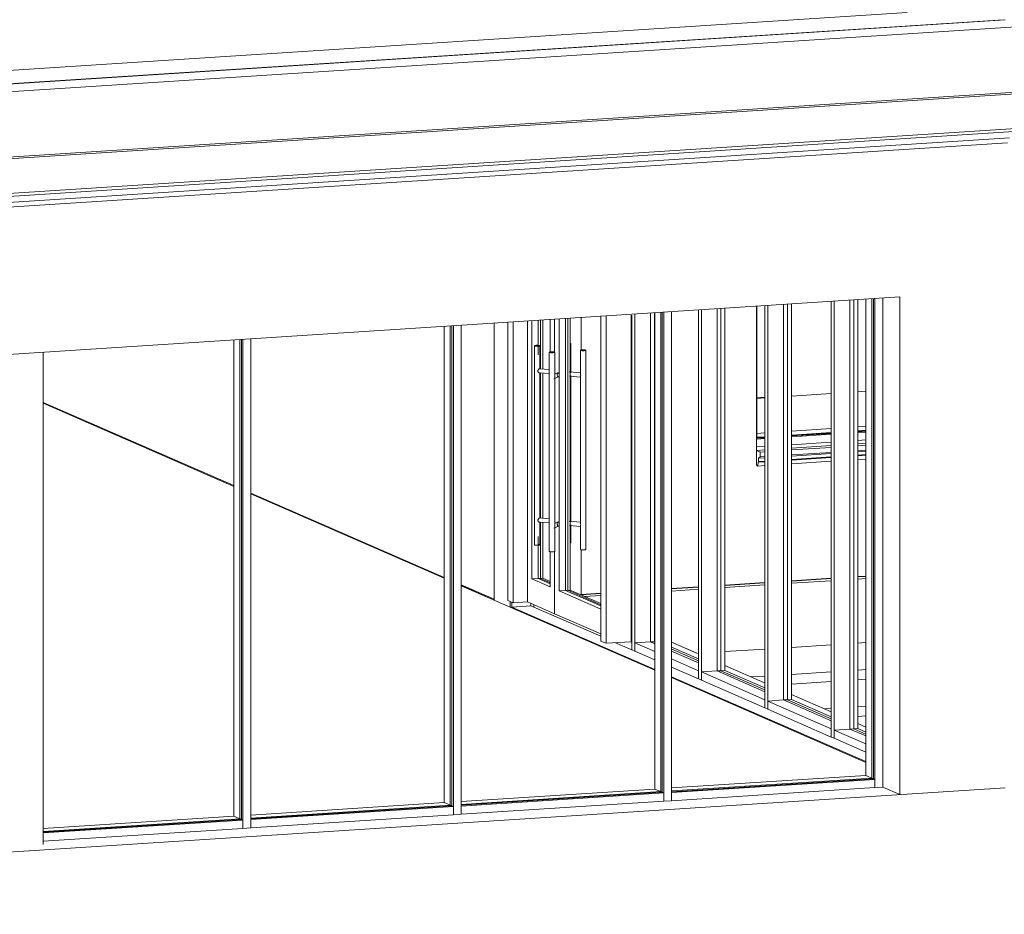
# Model space of a CAD drawing. Header units: millimetres. Extents: x -784 to 360321, y -10607 to 16514.
# Tile 83 of 95: x 322889 to 328739, y -6223 to -906. Entities that reach past the tile are written whole.
import ezdxf

# ---------------------------------------------------------------- set-up
doc = ezdxf.new("R2010")
doc.units = ezdxf.units.MM
for name, color, linetype, lineweight in [('A-AREA', 7, 'Continuous', 5), ('A-DOOR-GLAZ', 7, 'Continuous', 5), ('A-GENM', 7, 'Continuous', 5), ('A-GLAZ-CURT', 7, 'Continuous', 5), ('A-GLAZ-CWMG', 7, 'Continuous', 5), ('I-FURN', 7, 'Continuous', 5), ('S-COLS-SYMB', 7, 'Continuous', 18)]:
    doc.layers.add(name, color=color, linetype=linetype, lineweight=lineweight)
for name, color, linetype, lineweight, true_color in [('A-DOOR', 7, 'Continuous', 18, 0x7f7f7f), ('A-FLOR', 7, 'Continuous', 18, 0x7f7f7f), ('A-GLAZ', 7, 'Continuous', 18, 0x7f7f7f), ('A-WALL', 7, 'Continuous', 18, 0x7f7f7f), ('S-STRS', 7, 'Continuous', 18, 0x7f7f7f)]:
    doc.layers.add(name, color=color, linetype=linetype, lineweight=lineweight, true_color=true_color)

# ---------------------------------------------------------------- blocks, each defined once
blk = doc.blocks.new('FR_szafa - FR_szafa60-1436306-_3D_ Kopia 1 Kopia 2')
at = {"layer": 'I-FURN', "color": 252, "true_color": 0x858585}
blk.add_line((-27374, -3149.8), (-27421.5, -3152.8), dxfattribs=at)
blk = doc.blocks.new('Aluprof_MB-45_I_Alu_Window-FIX-4-panel_ENG_R-00495 - 1230 x 1480-1588573-_3D_ Kopia 1 Kopia 2')
at = {"layer": 'A-GLAZ', "color": 9, "lineweight": 9, "true_color": 0xb7b7b7}
for p, q in [((-27421.5, -3398.7), (-27421.5, -2608.7)), ((-27374, -3390.3), (-27421.5, -3393.3)), ((-26979.2, -3364.8), (-27216, -3380.1)), ((-26979.2, -3370.2), (-27216, -3385.5)), ((-26773.4, -3351.6), (-26821.2, -3354.7)), ((-26773.4, -3357), (-26821.2, -3360.1)), ((-27424.2, -3445.2), (-27374, -3442)), ((-27374, -3442), (-27424.2, -3445.2)), ((-27374, -3395.7), (-27421.5, -3398.7)), ((-27216, -3431.8), (-26979.2, -3416.6)), ((-26979.2, -3416.6), (-27216, -3431.8)), ((-26821.2, -3406.4), (-26773.4, -3403.3)), ((-26773.4, -3403.3), (-26821.2, -3406.4))]:
    blk.add_line(p, q, dxfattribs=at)
at = {"layer": 'A-GLAZ', "color": 9, "lineweight": 9, "true_color": 0xc2c2c2}
for p, q in [((-27374, -3384.6), (-27421.5, -3387.7)), ((-27421.5, -3389.3), (-27374, -3386.2)), ((-26979.2, -3359.2), (-27216, -3374.4)), ((-27216, -3376.1), (-26979.2, -3360.8)), ((-26773.4, -3345.9), (-26821.2, -3349)), ((-26821.2, -3350.6), (-26773.4, -3347.5))]:
    blk.add_line(p, q, dxfattribs=at)
blk = doc.blocks.new('Panel systemowy - Przeszklony-1834753-_3D_ Kopia 1 Kopia 2')
at = {"layer": 'A-GLAZ-CURT', "color": 253, "lineweight": 9, "true_color": 0x9f9f9f}
for p, q in [((-26868.4, -2573.1), (-26868.4, -5121.7)), ((-26868.4, -5121.7), (-26773.4, -5163.1))]:
    blk.add_line(p, q, dxfattribs=at)
at = {"layer": 'A-GLAZ-CURT', "color": 9, "lineweight": 9, "true_color": 0xb7b7b7}
for p, q in [((-26845, -5120.1), (-26845, -2571.6)), ((-26868.4, -5121.7), (-26845, -5120.1)), ((-26773.4, -5151.4), (-26845, -5120.1))]:
    blk.add_line(p, q, dxfattribs=at)
blk = doc.blocks.new('Panel systemowy - Przeszklony-1834754-_3D_ Kopia 1 Kopia 2')
at = {"layer": 'A-GLAZ-CURT', "color": 253, "lineweight": 9, "true_color": 0x9f9f9f}
for p, q in [((-28052.8, -2649.4), (-28052.8, -4604.3)), ((-28052.8, -4604.3), (-28028.3, -4615)), ((-27927.8, -4658.8), (-27768.8, -4728.3))]:
    blk.add_line(p, q, dxfattribs=at)
at = {"layer": 'A-GLAZ-CURT', "color": 9, "lineweight": 9, "true_color": 0xb7b7b7}
for p, q in [((-28029.4, -4602.8), (-28029.4, -2647.9)), ((-28052.8, -4604.3), (-28029.4, -4602.8)), ((-27768.8, -4716.6), (-27926.8, -4647.6))]:
    blk.add_line(p, q, dxfattribs=at)
blk = doc.blocks.new('ARC_DOOR_DOUBLE_CURTIN WALL - ARC_DOOR_DOUBLE_CURTIN WALL-1781457-_3D_ Kopia 1 Kopia 2')
at = {"layer": 'A-DOOR', "color": 253, "lineweight": 9, "true_color": 0xa6a6a6}
for p, q in [((-28692.7, -2983), (-28692.7, -2690.6)), ((-28531.1, -4296.4), (-28531.1, -2680.2)), ((-28526.6, -3005.5), (-28526.6, -2831.9)), ((-28469.7, -2870.7), (-28469.7, -3008.1)), ((-28437.7, -4053.7), (-28437.7, -2870.7)), ((-28692.7, -3870.3), (-28692.7, -3005.7)), ((-28467.3, -3005.1), (-28537.4, -2999.8)), ((-28535.3, -3025.1), (-28469.1, -3030)), ((-28526.6, -3892.7), (-28526.6, -3020.2)), ((-28469.7, -3029.1), (-28469.7, -3895.3)), ((-28692.7, -4225.7), (-28692.7, -3892.9)), ((-28467.3, -3892.3), (-28537.4, -3887.1)), ((-28535.3, -3912.3), (-28469.1, -3917.2)), ((-28526.6, -4014.9), (-28526.6, -3907.4)), ((-28469.7, -3916.4), (-28469.7, -4053.7)), ((-28526.7, -4014.6), (-28526.6, -4014.9)), ((-28720.7, -4227.5), (-28692.7, -4225.7)), ((-28649.8, -4244.5), (-28692.7, -4225.7)), ((-28559.1, -4298.2), (-28531.1, -4296.4)), ((-28348.8, -4376), (-28531.1, -4296.4))]:
    blk.add_line(p, q, dxfattribs=at)
at = {"layer": 'A-DOOR', "color": 253, "lineweight": 9, "true_color": 0x9f9f9f}
for p, q in [((-28650.2, -2687.9), (-28650.2, -2884.5)), ((-28623.3, -2883.4), (-28623.3, -2686.1)), ((-28623.3, -2686.1), (-28623.3, -2883.4)), ((-28596.4, -4300.6), (-28596.4, -2684.4)), ((-28348.8, -2668.5), (-28348.8, -4598.7)), ((-28317.6, -4612.3), (-28317.6, -2666.4)), ((-28168.3, -4602.7), (-28168.3, -2661.2)), ((-28900.2, -2704), (-28900.2, -4357.9)), ((-28869, -4371.5), (-28869, -2702)), ((-28785, -2696.6), (-28785, -4366.1)), ((-28758.1, -4229.9), (-28758.1, -2694.8)), ((-28743.5, -2843.8), (-28743.5, -4026.8)), ((-28711.5, -2981.2), (-28711.5, -2843.8)), ((-28654.6, -2882.6), (-28654.6, -4065.6)), ((-28622.6, -4065.6), (-28622.6, -2882.6)), ((-28653.5, -2984.7), (-28712.1, -2980.3)), ((-28714.4, -3005.2), (-28712.5, -3004.9)), ((-28714, -3005.2), (-28653.5, -3009.7)), ((-28711.5, -3868.4), (-28711.5, -3002.2)), ((-28628, -3039.9), (-28599.3, -3029.1)), ((-28604.2, -3004.2), (-28624.2, -3011.7)), ((-28714.4, -3892.4), (-28712.5, -3892.2)), ((-28714, -3892.5), (-28653.2, -3897)), ((-28653.2, -3871.9), (-28712.1, -3867.5)), ((-28711.5, -4026.8), (-28711.5, -3889.5)), ((-28628, -3927.1), (-28599.3, -3916.3)), ((-28604.2, -3891.5), (-28624, -3898.9)), ((-28650.2, -4067.5), (-28650.2, -4277.1)), ((-28641.1, -4068.3), (-28645.1, -4068.1)), ((-28623.3, -4436.7), (-28623.3, -4066.3)), ((-28623.3, -4066.3), (-28623.3, -4436.7)), ((-28758.1, -4229.9), (-28720.7, -4227.5)), ((-28650.2, -4277.1), (-28758.1, -4229.9)), ((-28596.4, -4300.6), (-28559.1, -4298.2)), ((-28348.8, -4408.7), (-28596.4, -4300.6)), ((-28900.2, -4357.9), (-28869, -4371.5)), ((-28869, -4371.5), (-28785, -4366.1)), ((-28785, -4366.1), (-28623.3, -4436.7)), ((-28623.3, -4436.7), (-28348.8, -4556.6)), ((-28348.8, -4598.7), (-28317.6, -4612.3)), ((-28317.6, -4612.3), (-28168.3, -4602.7))]:
    blk.add_line(p, q, dxfattribs=at)
for points in [[(-28733.2, -2841.3, 0), (-28736.9, -2841.6, 0), (-28739.9, -2842.1, 0), (-28742.1, -2842.7, 0), (-28743.3, -2843.4, 0), (-28743.4, -2844.1, 0), (-28742.4, -2844.8, 0), (-28740.4, -2845.4, 0), (-28737.6, -2845.9, 0), (-28734, -2846.3, 0), (-28730, -2846.5, 0), (-28725.8, -2846.5, 0), (-28721.7, -2846.3, 0)], [(-28721.7, -2846.3, 0), (-28718.1, -2846, 0), (-28715, -2845.5, 0), (-28712.9, -2844.9, 0), (-28711.7, -2844.2, 0), (-28711.6, -2843.5, 0), (-28712.5, -2842.8, 0), (-28714.5, -2842.2, 0), (-28717.4, -2841.7, 0), (-28721, -2841.4, 0), (-28725, -2841.2, 0), (-28729.2, -2841.1, 0), (-28733.2, -2841.3, 0)], [(-28644.3, -2880.1, 0), (-28648, -2880.5, 0), (-28651, -2881, 0), (-28653.2, -2881.6, 0), (-28654.4, -2882.2, 0), (-28654.5, -2882.9, 0), (-28653.5, -2883.6, 0), (-28651.5, -2884.2, 0), (-28648.6, -2884.7, 0), (-28645.1, -2885.1, 0), (-28641.1, -2885.3, 0), (-28636.9, -2885.3, 0), (-28632.8, -2885.2, 0)], [(-28632.8, -2885.2, 0), (-28629.2, -2884.8, 0), (-28626.1, -2884.3, 0), (-28624, -2883.7, 0), (-28622.8, -2883.1, 0), (-28622.7, -2882.4, 0), (-28623.6, -2881.7, 0), (-28625.6, -2881.1, 0), (-28628.5, -2880.6, 0), (-28632.1, -2880.2, 0), (-28636.1, -2880, 0), (-28640.3, -2880, 0), (-28644.3, -2880.1, 0)], [(-28711.5, -2981.2, 0), (-28711.6, -2980.6, 0), (-28712.5, -2980.3, 0), (-28714.4, -2981.3, 0), (-28716.8, -2983.2, 0), (-28719.4, -2985.8, 0), (-28721.7, -2988.9, 0)], [(-28721.7, -2988.9, 0), (-28723, -2991.5, 0), (-28723.4, -2994.3, 0)], [(-28723.4, -2994.3, 0), (-28723, -2997, 0), (-28721.7, -2999.4, 0)], [(-28721.7, -2999.4, 0), (-28719.4, -3002.2, 0), (-28716.8, -3004.2, 0)], [(-28595.4, -3019.4, 0), (-28595.6, -3016.8, 0), (-28596, -3014.2, 0), (-28596.6, -3011.6, 0), (-28597.5, -3009.3, 0), (-28598.6, -3007.4, 0), (-28599.8, -3005.8, 0), (-28601.1, -3004.7, 0), (-28602.4, -3004.1, 0), (-28603.7, -3004.1, 0), (-28604.9, -3004.6, 0), (-28606, -3005.6, 0), (-28606.9, -3007.2, 0), (-28607.6, -3009.1, 0), (-28608, -3011.4, 0), (-28608.1, -3013.9, 0)], [(-28608.1, -3013.9, 0), (-28608, -3016.5, 0), (-28607.6, -3019.1, 0), (-28606.9, -3021.7, 0), (-28606, -3024, 0), (-28604.9, -3025.9, 0), (-28603.7, -3027.5, 0), (-28602.4, -3028.6, 0), (-28601.1, -3029.2, 0), (-28599.8, -3029.2, 0), (-28598.6, -3028.7, 0), (-28597.5, -3027.7, 0), (-28596.6, -3026.1, 0), (-28596, -3024.2, 0), (-28595.6, -3021.9, 0), (-28595.4, -3019.4, 0)], [(-28721.7, -3876.2, 0), (-28723, -3878.7, 0), (-28723.4, -3881.5, 0)], [(-28723.4, -3881.5, 0), (-28723, -3884.3, 0), (-28721.7, -3886.7, 0)], [(-28711.5, -3868.4, 0), (-28711.6, -3867.8, 0), (-28712.5, -3867.6, 0), (-28714.4, -3868.5, 0), (-28716.8, -3870.4, 0), (-28719.4, -3873.1, 0), (-28721.7, -3876.2, 0)], [(-28721.7, -3886.7, 0), (-28719.4, -3889.4, 0), (-28716.8, -3891.4, 0)], [(-28595.4, -3906.7, 0), (-28595.6, -3904, 0), (-28596, -3901.4, 0), (-28596.6, -3898.9, 0), (-28597.5, -3896.6, 0), (-28598.6, -3894.6, 0), (-28599.8, -3893, 0), (-28601.1, -3891.9, 0), (-28602.4, -3891.3, 0), (-28603.7, -3891.3, 0), (-28604.9, -3891.8, 0), (-28606, -3892.9, 0), (-28606.9, -3894.4, 0), (-28607.6, -3896.4, 0), (-28608, -3898.6, 0), (-28608.1, -3901.1, 0)], [(-28608.1, -3901.1, 0), (-28608, -3903.7, 0), (-28607.6, -3906.4, 0), (-28606.9, -3908.9, 0), (-28606, -3911.2, 0), (-28604.9, -3913.2, 0), (-28603.7, -3914.8, 0), (-28602.4, -3915.9, 0), (-28601.1, -3916.4, 0), (-28599.8, -3916.5, 0), (-28598.6, -3915.9, 0), (-28597.5, -3914.9, 0), (-28596.6, -3913.4, 0), (-28596, -3911.4, 0), (-28595.6, -3909.2, 0), (-28595.4, -3906.7, 0)], [(-28721.7, -4029.3, 0), (-28725.8, -4029.5, 0), (-28730, -4029.5, 0), (-28734, -4029.3, 0), (-28737.6, -4028.9, 0), (-28740.4, -4028.4, 0), (-28742.4, -4027.8, 0), (-28743.4, -4027.1, 0), (-28743.5, -4026.8, 0)], [(-28721, -4024.3, 0), (-28717.4, -4024.7, 0), (-28714.5, -4025.2, 0), (-28712.5, -4025.8, 0), (-28711.6, -4026.5, 0), (-28711.7, -4027.2, 0), (-28712.9, -4027.9, 0), (-28715, -4028.5, 0), (-28718.1, -4029, 0), (-28721.7, -4029.3, 0)], [(-28645.1, -4068.1, 0), (-28648.6, -4067.7, 0), (-28651.5, -4067.2, 0), (-28653.5, -4066.6, 0), (-28654.5, -4065.9, 0), (-28654.6, -4065.6, 0)], [(-28632.8, -4068.1, 0), (-28636.9, -4068.3, 0), (-28641.1, -4068.3, 0)], [(-28622.7, -4065.4, 0), (-28622.8, -4066.1, 0), (-28624, -4066.7, 0), (-28626.1, -4067.3, 0), (-28629.2, -4067.8, 0), (-28632.8, -4068.1, 0)]]:
    blk.add_polyline3d(points, dxfattribs=at)
at = {"layer": 'A-DOOR', "color": 253, "lineweight": 9, "true_color": 0xa6a6a6}
for points in [[(-28530.2, -2833.6, 0), (-28528, -2833, 0), (-28526.8, -2832.3, 0), (-28526.7, -2831.6, 0), (-28527.7, -2830.9, 0), (-28529.7, -2830.3, 0)], [(-28459.5, -2868.2, 0), (-28463.1, -2868.6, 0), (-28466.2, -2869, 0), (-28468.4, -2869.6, 0), (-28469.5, -2870.3, 0), (-28469.7, -2871, 0), (-28468.7, -2871.7, 0), (-28466.7, -2872.3, 0), (-28463.8, -2872.8, 0), (-28460.2, -2873.2, 0), (-28456.2, -2873.4, 0), (-28452.1, -2873.4, 0), (-28448, -2873.2, 0)], [(-28448, -2873.2, 0), (-28444.3, -2872.9, 0), (-28441.3, -2872.4, 0), (-28439.1, -2871.8, 0), (-28437.9, -2871.2, 0), (-28437.8, -2870.5, 0), (-28438.8, -2869.8, 0), (-28440.8, -2869.2, 0), (-28443.7, -2868.7, 0), (-28447.2, -2868.3, 0), (-28451.2, -2868.1, 0), (-28455.4, -2868.1, 0), (-28459.5, -2868.2, 0)], [(-28531.3, -3007.4, 0), (-28530.6, -3010, 0), (-28530.2, -3012.6, 0), (-28530.1, -3015.2, 0)], [(-28530.1, -3015.2, 0), (-28530.2, -3017.7, 0), (-28530.6, -3020, 0), (-28531.3, -3021.9, 0)], [(-28467.9, -3019.8, 0), (-28468.4, -3015.9, 0), (-28469.1, -3012.4, 0), (-28469.7, -3009.3, 0), (-28469.6, -3006.8, 0), (-28468.7, -3005.4, 0)], [(-28469.7, -3028.5, 0), (-28469.1, -3026.4, 0), (-28468.4, -3023.5, 0), (-28467.9, -3019.8, 0)], [(-28531.3, -3894.7, 0), (-28530.6, -3897.2, 0), (-28530.2, -3899.8, 0), (-28530.1, -3902.5, 0)], [(-28530.1, -3902.5, 0), (-28530.2, -3905, 0), (-28530.6, -3907.2, 0), (-28531.3, -3909.2, 0)], [(-28467.9, -3907.1, 0), (-28468.4, -3903.2, 0), (-28469.1, -3899.6, 0), (-28469.7, -3896.5, 0)], [(-28468.7, -3917.2, 0), (-28469.6, -3917, 0), (-28469.7, -3915.7, 0), (-28469.1, -3913.6, 0), (-28468.4, -3910.7, 0), (-28467.9, -3907.1, 0)], [(-28526.6, -4014.9, 0), (-28526.8, -4015.3, 0), (-28528, -4016, 0), (-28530.2, -4016.6, 0)], [(-28448, -4056.2, 0), (-28452.1, -4056.4, 0), (-28456.2, -4056.4, 0), (-28460.2, -4056.2, 0), (-28463.8, -4055.8, 0), (-28466.7, -4055.3, 0), (-28468.7, -4054.7, 0), (-28469.7, -4054, 0), (-28469.5, -4053.3, 0), (-28468.4, -4052.6, 0)], [(-28437.8, -4053.5, 0), (-28437.9, -4054.2, 0), (-28439.1, -4054.8, 0), (-28441.3, -4055.4, 0), (-28444.3, -4055.9, 0), (-28448, -4056.2, 0)]]:
    blk.add_polyline3d(points, dxfattribs=at)
at = {"layer": 'A-DOOR-GLAZ', "color": 253, "lineweight": 9, "true_color": 0x9f9f9f}
for p, q in [((-28559.1, -2682), (-28559.1, -4298.2)), ((-28720.7, -2692.4), (-28720.7, -2898.2)), ((-28720.7, -3977.2), (-28720.7, -4227.5)), ((-28720.7, -4227.5), (-28650, -4258.4)), ((-28559.1, -4298.2), (-28348.8, -4390))]:
    blk.add_line(p, q, dxfattribs=at)
at = {"layer": 'A-DOOR-GLAZ', "color": 253, "lineweight": 9, "true_color": 0xa6a6a6}
for p, q in [((-28545.1, -2681.1), (-28545.1, -4297.3)), ((-28706.7, -2691.5), (-28706.7, -2981.9)), ((-28706.7, -3004.8), (-28706.7, -3869.1)), ((-28706.7, -3892), (-28706.7, -4226.6)), ((-28720.7, -4227.5), (-28706.7, -4226.6)), ((-28706.7, -4226.6), (-28652.5, -4250.3)), ((-28559.1, -4298.2), (-28545.1, -4297.3)), ((-28545.1, -4297.3), (-28348.8, -4383))]:
    blk.add_line(p, q, dxfattribs=at)
blk = doc.blocks.new('Prostokątny szpros - 50 x 150mm-1736145-_3D_ Kopia 1 Kopia 2')
at = {"layer": 'A-GLAZ-CWMG', "color": 253, "lineweight": 9, "true_color": 0x9f9f9f}
for p, q in [((-28764.1, -4375.2), (-28764.1, -4389.4)), ((-28746.1, -4383), (-28746.1, -4397.2)), ((-28746.1, -4397.2), (-28764.1, -4389.4))]:
    blk.add_line(p, q, dxfattribs=at)
blk = doc.blocks.new('Prostokątny szpros - 50 x 150mm-1834749-_3D_ Kopia 1 Kopia 2')
at = {"layer": 'A-GLAZ-CWMG', "color": 253, "lineweight": 9, "true_color": 0x9f9f9f}
for p, q in [((-26961.3, -5127.6), (-26868.4, -5121.7)), ((-26961.3, -5176.9), (-26961.3, -5127.6)), ((-26961.3, -5127.6), (-26773.4, -5209.7)), ((-26961.3, -5176.9), (-26773.4, -5259))]:
    blk.add_line(p, q, dxfattribs=at)
at = {"layer": 'A-GLAZ-CWMG', "color": 9, "lineweight": 9, "true_color": 0xb7b7b7}
for p, q in [((-26868.4, -5121.7), (-26821.2, -5118.6)), ((-26821.2, -5118.6), (-26773.4, -5139.5))]:
    blk.add_line(p, q, dxfattribs=at)
blk = doc.blocks.new('Prostokątny szpros - 50 x 150mm-V521-_3D_ Kopia 1 Kopia 2')
at = {"layer": 'A-GLAZ-CWMG', "color": 253, "lineweight": 9, "true_color": 0x9f9f9f}
for p, q in [((-27768.8, -2631.1), (-27768.8, -4824.2)), ((-27750.9, -2629.9), (-27750.9, -4832)), ((-27750.9, -4832), (-27768.8, -4824.2))]:
    blk.add_line(p, q, dxfattribs=at)
at = {"layer": 'A-GLAZ-CWMG', "color": 9, "lineweight": 9, "true_color": 0xb7b7b7}
blk.add_line((-27610.8, -2620.9), (-27610.8, -4773.7), dxfattribs=at)
blk = doc.blocks.new('Prostokątny szpros - 50 x 150mm-V522-_3D_ Kopia 1 Kopia 2')
at = {"layer": 'A-GLAZ-CWMG', "color": 253, "lineweight": 9, "true_color": 0x9f9f9f}
for p, q in [((-28163.6, -2661.2), (-28163.6, -4651.7)), ((-28145.7, -2655.4), (-28145.7, -4659.5)), ((-28145.7, -4659.5), (-28163.6, -4651.7))]:
    blk.add_line(p, q, dxfattribs=at)
blk = doc.blocks.new('Prostokątny szpros - 50 x 150mm-1834750-_3D_ Kopia 1 Kopia 2')
at = {"layer": 'A-GLAZ-CWMG', "color": 253, "lineweight": 9, "true_color": 0x9f9f9f}
for p, q in [((-28145.7, -4610.3), (-28052.8, -4604.3)), ((-28145.7, -4659.5), (-28145.7, -4610.3)), ((-28145.7, -4610.3), (-28028.3, -4661.5)), ((-28145.7, -4659.5), (-28028.3, -4710.8)), ((-27927.8, -4705.4), (-27768.8, -4774.9)), ((-27927.8, -4754.7), (-27768.8, -4824.2)), ((-27768.8, -4774.9), (-27768.8, -4824.2))]:
    blk.add_line(p, q, dxfattribs=at)
at = {"layer": 'A-GLAZ-CWMG', "color": 9, "lineweight": 9, "true_color": 0xb7b7b7}
for p, q in [((-28052.8, -4604.3), (-28028.3, -4602.7)), ((-27927.8, -4635.2), (-27768.8, -4704.7))]:
    blk.add_line(p, q, dxfattribs=at)
blk = doc.blocks.new('Prostokątny szpros - 50 x 150mm-1781456-_3D_ Kopia 1 Kopia 2')
at = {"layer": 'A-GLAZ-CWMG', "color": 253, "lineweight": 9, "true_color": 0x9f9f9f}
for p, q in [((-28746.1, -4397.2), (-28746.1, -4383)), ((-28746.1, -4397.2), (-28348.8, -4570.8)), ((-28261.9, -4608.8), (-28163.6, -4651.7)), ((-28163.6, -4602.4), (-28163.6, -4651.7))]:
    blk.add_line(p, q, dxfattribs=at)
blk = doc.blocks.new('Panel systemowy - Przeszklony-1769685-_3D_ Kopia 1 Kopia 2')
at = {"layer": 'A-GLAZ-CURT', "color": 250, "true_color": 0x404040}
for p, q in [((-26737.7, -2564.7), (-26737.7, -5412.9)), ((-26737.7, -5412.9), (-27927.8, -5489.6)), ((-26737.7, -5412.9), (-26728.8, -5416.8))]:
    blk.add_line(p, q, dxfattribs=at)
at = {"layer": 'A-GLAZ-CURT'}
for p, q in [((-26728.8, -5416.8), (-26728.8, -2564.1)), ((-27927.8, -5494.1), (-26728.8, -5416.8))]:
    blk.add_line(p, q, dxfattribs=at)
blk = doc.blocks.new('Panel systemowy - Przeszklony-1765351-_3D_ Kopia 1 Kopia 2')
at = {"layer": 'A-GLAZ-CURT', "color": 250, "true_color": 0x404040}
for p, q in [((-27992.6, -2645.5), (-27992.6, -5493.8)), ((-27992.6, -5493.8), (-29178.1, -5570.1)), ((-27992.6, -5493.8), (-27983.7, -5497.7))]:
    blk.add_line(p, q, dxfattribs=at)
at = {"layer": 'A-GLAZ-CURT'}
for p, q in [((-27983.7, -5497.7), (-27983.7, -2644.9)), ((-29178.1, -5574.6), (-27983.7, -5497.7))]:
    blk.add_line(p, q, dxfattribs=at)
blk = doc.blocks.new('Prostokątny szpros - 50 x 150mm-1736294-_3D_ Kopia 1 Kopia 2')
at = {"layer": 'A-GLAZ-CWMG', "color": 250, "true_color": 0x404040}
blk.add_line((-26773.4, -2567), (-26773.4, -5397.3), dxfattribs=at)
at = {"layer": 'A-GLAZ-CWMG'}
for p, q in [((-26719.6, -2563.5), (-26719.6, -5470.1)), ((-26672.9, -5467.1), (-26672.9, -2560.5)), ((-26672.9, -5467.1), (-26719.6, -5470.1))]:
    blk.add_line(p, q, dxfattribs=at)
blk = doc.blocks.new('Prostokątny szpros - 50 x 150mm-1736290-_3D_ Kopia 1 Kopia 2')
at = {"layer": 'A-GLAZ-CWMG', "color": 250, "true_color": 0x404040}
blk.add_line((-28028.3, -2647.8), (-28028.3, -5478.2), dxfattribs=at)
at = {"layer": 'A-GLAZ-CWMG'}
for p, q in [((-27974.5, -2644.3), (-27974.5, -5551)), ((-27927.8, -5548), (-27927.8, -2641.3)), ((-27927.8, -5548), (-27974.5, -5551))]:
    blk.add_line(p, q, dxfattribs=at)
blk = doc.blocks.new('Prostokątny szpros - 50 x 150mm-1769684-_3D_ Kopia 1 Kopia 2')
at = {"layer": 'A-GLAZ-CWMG', "color": 250, "true_color": 0x404040}
for q in [(-27927.8, -5471.7), (-26728.8, -5416.8)]:
    blk.add_line((-26773.4, -5397.3), q, dxfattribs=at)
at = {"layer": 'A-GLAZ-CWMG'}
for p, q in [((-26719.6, -5420.8), (-27927.8, -5498.7)), ((-26728.8, -5416.8), (-26719.6, -5420.8)), ((-26719.6, -5420.8), (-26719.6, -5470.1)), ((-27927.8, -5548), (-26719.6, -5470.1)), ((-27927.8, -5548), (-27927.8, -5498.7))]:
    blk.add_line(p, q, dxfattribs=at)
blk = doc.blocks.new('Prostokątny szpros - 50 x 150mm-1765347-_3D_ Kopia 1 Kopia 2')
at = {"layer": 'A-GLAZ-CWMG', "color": 250, "true_color": 0x404040}
for q in [(-29178.1, -5552.3), (-27983.7, -5497.7)]:
    blk.add_line((-28028.3, -5478.2), q, dxfattribs=at)
at = {"layer": 'A-GLAZ-CWMG'}
for p, q in [((-27983.7, -5497.7), (-27974.5, -5501.7)), ((-27974.5, -5501.7), (-29178.1, -5579.2)), ((-29178.1, -5628.5), (-27974.5, -5551)), ((-27974.5, -5501.7), (-27974.5, -5551)), ((-29178.1, -5628.5), (-29178.1, -5579.2))]:
    blk.add_line(p, q, dxfattribs=at)
blk = doc.blocks.new('Panel systemowy - Przeszklony-V528-_3D_ Kopia 1 Kopia 2')
at = {"layer": 'A-GLAZ-CURT', "color": 253, "lineweight": 9, "true_color": 0x9f9f9f}
for p, q in [((-27263.2, -2598.5), (-27263.2, -4949.2)), ((-27263.2, -4949.2), (-26979.2, -5073.2))]:
    blk.add_line(p, q, dxfattribs=at)
at = {"layer": 'A-GLAZ-CURT', "color": 9, "lineweight": 9, "true_color": 0xb7b7b7}
for p, q in [((-27239.8, -4947.7), (-27239.8, -2597)), ((-27263.2, -4949.2), (-27239.8, -4947.7)), ((-26979.2, -5061.5), (-27239.8, -4947.7))]:
    blk.add_line(p, q, dxfattribs=at)
blk = doc.blocks.new('Prostokątny szpros - 50 x 150mm-V529-_3D_ Kopia 1 Kopia 2')
at = {"layer": 'A-GLAZ-CWMG', "color": 253, "lineweight": 9, "true_color": 0x9f9f9f}
for p, q in [((-27356.1, -4955.2), (-27263.2, -4949.2)), ((-27356.1, -5004.5), (-27356.1, -4955.2)), ((-27356.1, -4955.2), (-26979.2, -5119.8)), ((-27356.1, -5004.5), (-26979.2, -5169.1)), ((-26979.2, -5119.8), (-26979.2, -5169.1))]:
    blk.add_line(p, q, dxfattribs=at)
at = {"layer": 'A-GLAZ-CWMG', "color": 9, "lineweight": 9, "true_color": 0xb7b7b7}
for p, q in [((-27263.2, -4949.2), (-27216, -4946.2)), ((-27216, -4946.2), (-26979.2, -5049.6))]:
    blk.add_line(p, q, dxfattribs=at)
blk = doc.blocks.new('Panel systemowy - Przeszklony-V533-_3D_ Kopia 1 Kopia 2')
at = {"layer": 'A-GLAZ-CURT', "color": 253, "lineweight": 9, "true_color": 0x9f9f9f}
for p, q in [((-27658, -2623.9), (-27658, -4776.7)), ((-27658, -4776.7), (-27374, -4900.8))]:
    blk.add_line(p, q, dxfattribs=at)
at = {"layer": 'A-GLAZ-CURT', "color": 9, "lineweight": 9, "true_color": 0xb7b7b7}
for p, q in [((-27634.6, -4775.2), (-27634.6, -2622.4)), ((-27658, -4776.7), (-27634.6, -4775.2)), ((-27374, -4889.1), (-27634.6, -4775.2))]:
    blk.add_line(p, q, dxfattribs=at)
blk = doc.blocks.new('Modele ogólne 1 - Modele ogólne 1-1641072-_3D_ Kopia 1 Kopia 2')
at = {"layer": 'A-GENM'}
for p, q in [((-37764.7, -1714.9), (-25610.1, -931.8)), ((-25956.4, -906), (-37610.6, -1656.8)), ((-25610.1, -1319.2), (-37764.7, -2102.3)), ((-25614.4, -1329.7), (-37762.8, -2112.3)), ((-25881.4, -1552.4), (-37643.9, -2310.1)), ((-25894.3, -1571.1), (-37638.2, -2327.7)), ((-25920.2, -1608.6), (-37626.7, -2362.8)), ((-25933.1, -1637.2), (-37620.9, -2390.2))]:
    blk.add_line(p, q, dxfattribs=at)
blk = doc.blocks.new('Prostokątny szpros - 50 x 150mm-V573-_3D_ Kopia 1 Kopia 2')
at = {"layer": 'A-GLAZ-CWMG', "color": 253, "lineweight": 9, "true_color": 0x9f9f9f}
for p, q in [((-27374, -2605.7), (-27374, -4996.6)), ((-27356.1, -2604.5), (-27356.1, -5004.5)), ((-27356.1, -5004.5), (-27374, -4996.6))]:
    blk.add_line(p, q, dxfattribs=at)
at = {"layer": 'A-GLAZ-CWMG', "color": 9, "lineweight": 9, "true_color": 0xb7b7b7}
blk.add_line((-27216, -2595.5), (-27216, -4946.2), dxfattribs=at)
blk = doc.blocks.new('Prostokątny szpros - 50 x 150mm-V574-_3D_ Kopia 1 Kopia 2')
at = {"layer": 'A-GLAZ-CWMG', "color": 9, "lineweight": 9, "true_color": 0xb7b7b7}
blk.add_line((-26821.2, -2570), (-26821.2, -5118.6), dxfattribs=at)
at = {"layer": 'A-GLAZ-CWMG', "color": 253, "lineweight": 9, "true_color": 0x9f9f9f}
for p, q in [((-26979.2, -2580.2), (-26979.2, -5169.1)), ((-26961.3, -2579.1), (-26961.3, -5176.9)), ((-26961.3, -5176.9), (-26979.2, -5169.1))]:
    blk.add_line(p, q, dxfattribs=at)
blk = doc.blocks.new('Panel systemowy - Przeszklony-V614-_3D_ Kopia 1 Kopia 2')
at = {"layer": 'A-GLAZ-CURT', "color": 250, "true_color": 0x404040}
for p, q in [((-30493.1, -2806.6), (-30493.1, -5654.9)), ((-30493.1, -5654.9), (-31661.4, -5730.1)), ((-30493.1, -5654.9), (-30484.1, -5658.8))]:
    blk.add_line(p, q, dxfattribs=at)
at = {"layer": 'A-GLAZ-CURT'}
for p, q in [((-30484.1, -5658.8), (-30484.1, -2806)), ((-31661.4, -5734.6), (-30484.1, -5658.8))]:
    blk.add_line(p, q, dxfattribs=at)
blk = doc.blocks.new('Prostokątny szpros - 50 x 150mm-1765349-_3D_ Kopia 1 Kopia 2')
at = {"layer": 'A-GLAZ-CWMG', "color": 250, "true_color": 0x404040}
for q in [(-31661.4, -5712.2), (-30484.1, -5658.8)]:
    blk.add_line((-30528.8, -5639.3), q, dxfattribs=at)
at = {"layer": 'A-GLAZ-CWMG'}
for p, q in [((-30475, -5662.8), (-31661.4, -5739.2)), ((-30484.1, -5658.8), (-30475, -5662.8)), ((-30475, -5662.8), (-30475, -5712.1)), ((-31661.4, -5788.5), (-30475, -5712.1))]:
    blk.add_line(p, q, dxfattribs=at)
blk = doc.blocks.new('Modele ogólne 6 - Modele ogólne 6-1838818-_3D_ Kopia 1 Kopia 2')
at = {"layer": 'A-GENM', "color": 8, "true_color": 0x6f6f6f}
for p, q in [((-26979.2, -3437.2), (-27216, -3452.5)), ((-26979.2, -3448), (-27216, -3463.3)), ((-26773.4, -3424), (-26821.2, -3427.1)), ((-26773.4, -3434.8), (-26821.2, -3437.8)), ((-27374, -3462.7), (-27424.2, -3465.9)), ((-27402.6, -3475.3), (-27424.2, -3465.9)), ((-27424.2, -3465.9), (-27424.2, -3548.6)), ((-27410.8, -3511.7), (-27402.6, -3504.9)), ((-27374, -3509.4), (-27410.8, -3511.7)), ((-27374, -3473.4), (-27402.6, -3475.3)), ((-27402.6, -3504.9), (-27402.6, -3475.3)), ((-27374, -3503), (-27402.6, -3504.9)), ((-26979.2, -3477.6), (-27216, -3492.8)), ((-26979.2, -3483.9), (-27216, -3499.2)), ((-26979.2, -3503.7), (-27216, -3518.9)), ((-26979.2, -3508.4), (-27216, -3523.6)), ((-26773.4, -3464.3), (-26821.2, -3467.4)), ((-26773.4, -3470.7), (-26821.2, -3473.8)), ((-26773.4, -3490.4), (-26821.2, -3493.5)), ((-26773.4, -3495.1), (-26821.2, -3498.2)), ((-27422, -3555.6), (-27414.8, -3558.7)), ((-27414.8, -3558.7), (-27414.1, -3536.4)), ((-27374, -3556.1), (-27414.8, -3558.7)), ((-27414.1, -3536.4), (-27410.8, -3531.5)), ((-27374, -3533.8), (-27414.1, -3536.4)), ((-27410.8, -3531.5), (-27410.8, -3511.7)), ((-27374, -3529.1), (-27410.8, -3531.5)), ((-26979.2, -3530.6), (-27216, -3545.9)), ((-26773.4, -3517.4), (-26821.2, -3520.5))]:
    blk.add_line(p, q, dxfattribs=at)
blk.add_polyline3d([(-27424.2, -3548.6, 0), (-27423.6, -3549.1, 0), (-27423.1, -3549.9, 0), (-27422.6, -3551.1, 0), (-27422.3, -3552.5, 0), (-27422.1, -3554, 0), (-27422, -3555.6, 0)], dxfattribs=at)
blk = doc.blocks.new('Modele ogólne 10 - Modele ogólne 10-1844524-_3D_ Kopia 1 Kopia 2')
at = {"layer": 'A-GENM', "color": 8, "true_color": 0x6f6f6f}
for p, q in [((-27374, -4251.3), (-27610.8, -4266.6)), ((-27610.8, -4281), (-27374, -4265.7)), ((-26979.2, -4225.9), (-27216, -4241.2)), ((-27216, -4255.5), (-26979.2, -4240.3)), ((-26773.4, -4212.6), (-26821.2, -4215.7)), ((-26821.2, -4230.1), (-26773.4, -4227)), ((-27768.8, -4276.8), (-27927.8, -4287)), ((-27927.8, -4301.4), (-27768.8, -4291.1))]:
    blk.add_line(p, q, dxfattribs=at)
at = {"layer": 'A-GENM', "color": 251, "true_color": 0x4f4f4f}
for p, q in [((-28348.8, -4314.1), (-28466.3, -4321.7)), ((-28443.5, -4334.6), (-28348.8, -4328.5))]:
    blk.add_line(p, q, dxfattribs=at)

msp = doc.modelspace()

# ---------------------------------------------------------------- linework, layer by layer
at = {"layer": 'A-AREA', "color": 252, "true_color": 0x858585}
msp.add_line((327268.7, -3156.4), (327316.2, -3153.4), dxfattribs=at)
at = {"layer": 'A-AREA', "color": 250, "true_color": 0x404040}
for p, q in [((323028.8, -3184.8), (324161.4, -3679.6)), ((324261.9, -3723.5), (325411.7, -4225.7)), ((325512.1, -4269.6), (325707.7, -4355)), ((325804.3, -4397.2), (326661.9, -4771.9)), ((326762.4, -4815.7), (327916.8, -5320))]:
    msp.add_line(p, q, dxfattribs=at)
at = {"layer": 'A-FLOR', "color": 250, "lineweight": 5, "true_color": 0x404040}
for p, q in [((324161.4, -3679.8), (323028.8, -3185.1)), ((325411.7, -4226), (324261.9, -3723.7)), ((326661.9, -4772.1), (325512.1, -4269.8)), ((327916.8, -5320.3), (326762.4, -4816))]:
    msp.add_line(p, q, dxfattribs=at)
at = {"layer": 'A-WALL', "color": 7, "lineweight": 5}
for p, q in [((317333.8, -1561), (328162.8, -863.4)), ((328744.2, -906.8), (317075, -1658.5)), ((317751.9, -3221.8), (328118.7, -2554)), ((328118.7, -2554), (328118.7, -5511.4)), ((328744.2, -5471.1), (317075, -6222.9)), ((328017.3, -5467.1), (328118.7, -5511.4))]:
    msp.add_line(p, q, dxfattribs=at)
at = {"layer": 'A-WALL', "color": 9, "lineweight": 9, "true_color": 0xb7b7b7}
for p, q in [((327266, -3465.9), (327266, -2608.9)), ((327711, -3437.2), (327474.2, -3452.5)), ((327916.8, -3424), (327869, -3427.1)), ((327316.2, -3462.7), (327266, -3465.9)), ((327079.4, -4266.6), (327316.2, -4251.3)), ((327316.2, -4253.1), (327079.4, -4268.4)), ((327474.2, -4241.2), (327711, -4225.9)), ((327711, -4227.7), (327474.2, -4243)), ((327869, -4215.7), (327916.8, -4212.6)), ((327916.8, -4214.4), (327869, -4217.5)), ((326762.4, -4287), (326921.4, -4276.8)), ((326921.4, -4278.6), (326762.4, -4288.8)), ((326762.4, -4605.4), (326915.8, -4672.5)), ((327079.4, -4743.9), (327313.6, -4846.2)), ((327474.2, -4916.4), (327711, -5019.8)), ((327869, -5088.8), (327916.8, -5109.7))]:
    msp.add_line(p, q, dxfattribs=at)
at = {"layer": 'A-WALL', "color": 251, "lineweight": 5, "true_color": 0x4f4f4f}
for p, q in [((326223.9, -2676), (326223.9, -2872.4)), ((326223.9, -4055.4), (326223.9, -4324.7))]:
    msp.add_line(p, q, dxfattribs=at)
at = {"layer": 'A-WALL', "color": 250, "lineweight": 5, "true_color": 0x404040}
for p, q in [((325707, -2709.3), (325707, -4355)), ((325803.8, -4397.3), (325803.8, -4363.9)), ((325813.2, -4396.7), (325813.2, -4368)), ((325926.1, -4389.4), (325813.2, -4396.7))]:
    msp.add_line(p, q, dxfattribs=at)
at = {"layer": 'A-WALL', "color": 9, "lineweight": 9, "true_color": 0xc2c2c2}
for p, q in [((327474.2, -3143.2), (327711, -3127.9)), ((327869, -3117.8), (327916.8, -3114.7)), ((327869, -3326.4), (327916.8, -3323.3)), ((327268.7, -3365.1), (327316.2, -3362)), ((327474.2, -3351.9), (327711, -3336.6))]:
    msp.add_line(p, q, dxfattribs=at)
at = {"layer": 'A-WALL', "color": 253, "lineweight": 9, "true_color": 0x9f9f9f}
for p, q in [((324161.4, -3675.1), (323028.8, -3180.4)), ((325411.7, -4221.3), (324261.9, -3719)), ((325707.8, -4350.7), (325512.1, -4265.2)), ((326661.9, -4767.4), (325813.2, -4396.7)), ((327916.8, -5315.6), (326762.4, -4811.3))]:
    msp.add_line(p, q, dxfattribs=at)
at = {"layer": 'A-WALL', "color": 253, "lineweight": 9, "true_color": 0xa6a6a6}
for p, q in [((326341.4, -4314.1), (326223.9, -4321.7)), ((326341.4, -4315.9), (326223.9, -4323.5))]:
    msp.add_line(p, q, dxfattribs=at)
at = {"layer": 'S-COLS-SYMB', "lineweight": 9}
msp.add_line((323028.8, -2881.9), (323028.8, -5808.8), dxfattribs=at)
at = {"layer": 'S-STRS', "color": 8, "lineweight": 5, "true_color": 0x6f6f6f}
for p, q in [((327316.2, -4251.3), (327079.4, -4266.6)), ((327711, -4225.9), (327474.2, -4241.2)), ((327916.8, -4212.6), (327869, -4215.7)), ((326921.4, -4276.8), (326762.4, -4287)), ((326762.4, -4605.4), (326894.1, -4663)), ((327474.2, -4636.5), (327711, -4621.2)), ((327869, -4611.1), (327916.8, -4608)), ((326894.1, -4663), (326915.8, -4672.5)), ((327079.4, -4661.9), (327316.2, -4646.7)), ((327711, -4781.4), (327474.2, -4796.7)), ((327916.8, -4768.2), (327869, -4771.3)), ((327316.2, -4806.9), (327235.4, -4812.1)), ((327474.2, -4854.2), (327711, -4838.9)), ((327869, -4828.8), (327916.8, -4825.7)), ((327711, -4999.1), (327669.7, -5001.8)), ((327916.8, -4985.9), (327869, -4989)), ((327869, -5046.5), (327916.8, -5043.4))]:
    msp.add_line(p, q, dxfattribs=at)
at = {"layer": 'S-STRS', "color": 251, "lineweight": 5, "true_color": 0x4f4f4f}
msp.add_line((326341.4, -4314.1), (326223.9, -4321.7), dxfattribs=at)

# ---------------------------------------------------------------- block references
at = {"layer": 'A-DOOR', "color": 253, "lineweight": 9, "true_color": 0x9f9f9f}
msp.add_blockref('ARC_DOOR_DOUBLE_CURTIN WALL - ARC_DOOR_DOUBLE_CURTIN WALL-1781457-_3D_ Kopia 1 Kopia 2', (354690.2, 0), dxfattribs=at)
at = {"layer": 'A-GENM'}
for name in ['Modele ogólne 1 - Modele ogólne 1-1641072-_3D_ Kopia 1 Kopia 2', 'Modele ogólne 6 - Modele ogólne 6-1838818-_3D_ Kopia 1 Kopia 2', 'Modele ogólne 10 - Modele ogólne 10-1844524-_3D_ Kopia 1 Kopia 2']:
    msp.add_blockref(name, (354690.2, 0), dxfattribs=at)
at = {"layer": 'A-GLAZ', "color": 9, "lineweight": 9, "true_color": 0xb7b7b7}
msp.add_blockref('Aluprof_MB-45_I_Alu_Window-FIX-4-panel_ENG_R-00495 - 1230 x 1480-1588573-_3D_ Kopia 1 Kopia 2', (354690.2, 0), dxfattribs=at)
at = {"layer": 'A-GLAZ-CURT', "color": 250, "true_color": 0x404040}
for name, p in [('Panel systemowy - Przeszklony-1769685-_3D_ Kopia 1 Kopia 2', (354690.2, 0)), ('Panel systemowy - Przeszklony-1765351-_3D_ Kopia 1 Kopia 2', (354690.2, 0)), ('Panel systemowy - Przeszklony-1765351-_3D_ Kopia 1 Kopia 2', (353440, -80.5)), ('Panel systemowy - Przeszklony-V614-_3D_ Kopia 1 Kopia 2', (354690.2, 0))]:
    msp.add_blockref(name, p, dxfattribs=at)
at = {"layer": 'A-GLAZ-CURT', "color": 9, "lineweight": 9, "true_color": 0xb7b7b7}
for name in ['Panel systemowy - Przeszklony-1834753-_3D_ Kopia 1 Kopia 2', 'Panel systemowy - Przeszklony-V533-_3D_ Kopia 1 Kopia 2', 'Panel systemowy - Przeszklony-V528-_3D_ Kopia 1 Kopia 2', 'Panel systemowy - Przeszklony-1834754-_3D_ Kopia 1 Kopia 2']:
    msp.add_blockref(name, (354690.2, 0), dxfattribs=at)
at = {"layer": 'A-GLAZ-CWMG', "color": 253, "lineweight": 9, "true_color": 0x9f9f9f}
for name, p in [('Prostokątny szpros - 50 x 150mm-V574-_3D_ Kopia 1 Kopia 2', (354690.2, 0)), ('Prostokątny szpros - 50 x 150mm-V521-_3D_ Kopia 1 Kopia 2', (354690.2, 0)), ('Prostokątny szpros - 50 x 150mm-V573-_3D_ Kopia 1 Kopia 2', (354690.2, 0)), ('Prostokątny szpros - 50 x 150mm-V522-_3D_ Kopia 1 Kopia 2', (354690.2, 0)), ('Prostokątny szpros - 50 x 150mm-1736145-_3D_ Kopia 1 Kopia 2', (354690.2, 0)), ('Prostokątny szpros - 50 x 150mm-1781456-_3D_ Kopia 1 Kopia 2', (354690.2, 0)), ('Prostokątny szpros - 50 x 150mm-1834750-_3D_ Kopia 1 Kopia 2', (354690.2, 0)), ('Prostokątny szpros - 50 x 150mm-V529-_3D_ Kopia 1 Kopia 2', (354295.4, 172.5)), ('Prostokątny szpros - 50 x 150mm-V529-_3D_ Kopia 1 Kopia 2', (354690.2, 0)), ('Prostokątny szpros - 50 x 150mm-1834749-_3D_ Kopia 1 Kopia 2', (354690.2, 0))]:
    msp.add_blockref(name, p, dxfattribs=at)
at = {"layer": 'A-GLAZ-CWMG', "color": 250, "true_color": 0x404040}
for name, p in [('Prostokątny szpros - 50 x 150mm-1736294-_3D_ Kopia 1 Kopia 2', (354690.2, 0)), ('Prostokątny szpros - 50 x 150mm-1736290-_3D_ Kopia 1 Kopia 2', (354690.2, 0)), ('Prostokątny szpros - 50 x 150mm-1736290-_3D_ Kopia 1 Kopia 2', (353440, -80.5)), ('Prostokątny szpros - 50 x 150mm-1736290-_3D_ Kopia 1 Kopia 2', (352189.7, -161.1)), ('Prostokątny szpros - 50 x 150mm-1769684-_3D_ Kopia 1 Kopia 2', (354690.2, 0)), ('Prostokątny szpros - 50 x 150mm-1765347-_3D_ Kopia 1 Kopia 2', (354690.2, 0)), ('Prostokątny szpros - 50 x 150mm-1765347-_3D_ Kopia 1 Kopia 2', (353440, -80.5)), ('Prostokątny szpros - 50 x 150mm-1765349-_3D_ Kopia 1 Kopia 2', (354690.2, 0))]:
    msp.add_blockref(name, p, dxfattribs=at)
at = {"layer": 'I-FURN', "color": 252, "true_color": 0x858585}
msp.add_blockref('FR_szafa - FR_szafa60-1436306-_3D_ Kopia 1 Kopia 2', (354690.2, 0), dxfattribs=at)

doc.saveas('drawing.dxf')
